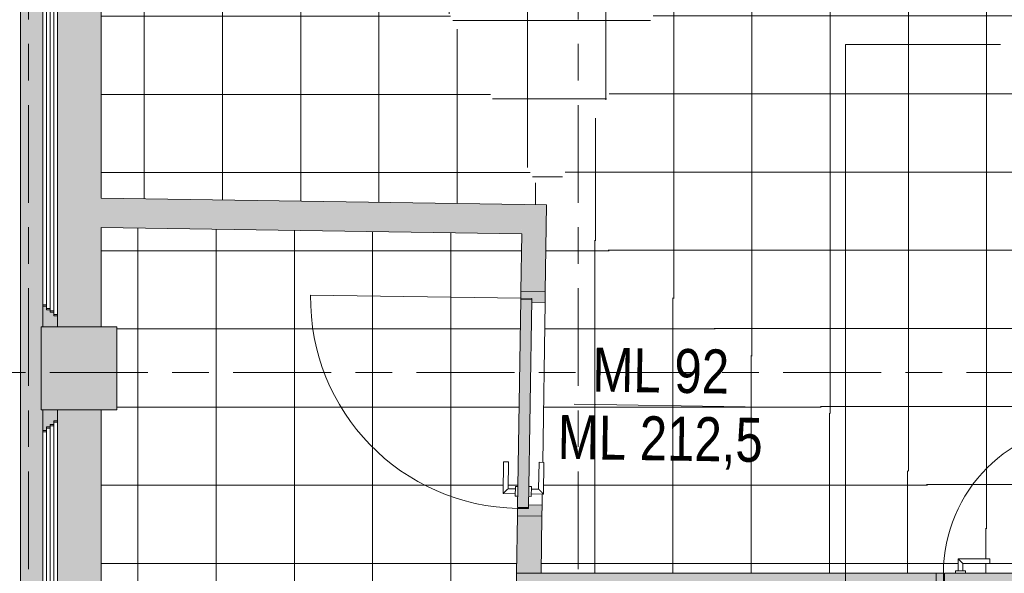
# Model space of a CAD drawing. Header units: metres. Extents: x 2 to 165, y -54 to 869.
# Tile 52 of 106: x 28.33 to 32.36, y 3.16 to 5.43. Entities that reach past the tile are written whole.
import ezdxf

# ---------------------------------------------------------------- set-up
doc = ezdxf.new("R2010")
doc.units = ezdxf.units.M
doc.linetypes.add('_Rasterlinie_', pattern=[0.75, 0.4, -0.1, 0.15, -0.1])
for name, color, linetype, lineweight in [('A_Fenster', 45, 'Continuous', 5), ('A_Geschossdecken', 7, 'Continuous', 5), ('A_Geschossdecken_Oberflächenschraffur', 7, 'Continuous', 5), ('A_Raster', 128, 'Continuous', 5), ('A_Raum-Txt', 16, 'Continuous', 5), ('A_Tragwerksstützen', 7, 'Continuous', 5), ('A_Tuer', 128, 'Continuous', 5), ('A_Türen_Element', 128, 'Continuous', 5), ('A_Türen_Rahmen', 128, 'Continuous', 5), ('A_Wand', 244, 'Continuous', 5), ('A_Wand_Schraff', 1, 'Continuous', 5), ('A_Öffnung', 128, 'Continuous', 5)]:
    doc.layers.add(name, color=color, linetype=linetype, lineweight=lineweight)
doc.styles.add('Arial', font='arial.ttf', dxfattribs={"width": 0.8, "height": 0.18})
pattern_1 = [(0, (56.97275, 0), (0, 0.32), []), (90, (56.97275, 0), (-0.32, 2e-17), [])]
pattern_2 = [(0, (56.99875, 0), (0, 0.32), []), (90, (56.99875, 0), (-0.32, 2e-17), [])]
pattern_3 = [(0, (56.92175, 0), (0, 0.32), []), (90, (56.92175, 0), (-0.32, 2e-17), [])]
pattern_4 = [(359.999, (56.96675, -0.018), (5.6e-06, 0.32), []), (90, (56.96675, -0.018), (-0.32, 2e-17), [])]
pattern_5 = [(0.001, (56.92475, 0.003), (-5.6e-06, 0.32), []), (90, (56.92475, 0.003), (-0.32, 2e-17), [])]

# ---------------------------------------------------------------- blocks, each defined once
blk = doc.blocks.new('TU DF 1 - Rahmenstock flächenbündig variabel - DL - H - 840 x 2100-8150757-AB- E0-  OK FFB')
at = {"layer": 'A_Tuer', "lineweight": 9}
h = blk.add_hatch(color=253, dxfattribs=at)
h.paths.add_polyline_path([(0.29, -0.05), (0.335, -0.05), (0.335, 0.05), (0.305, 0.05), (0.305, 0.005), (0.29, 0.005)], flags=0)
h.paths.add_polyline_path([(-0.29, -0.05), (-0.29, 0.005), (-0.305, 0.005), (-0.305, 0.05), (-0.335, 0.05), (-0.335, -0.05)], flags=0)
blk.add_hatch(color=253, dxfattribs=at).paths.add_polyline_path([(-0.1575, 0.005), (0.301, 0.005), (0.301, 0.05), (-0.301, 0.05), (-0.301, 0.005), (-0.2978, 0.005)], flags=0)
at = {"layer": 'A_Tuer', "color": 250, "lineweight": 9}
for p, q in [((-0.245, 0.11), (-0.245, 0.06)), ((-0.115, 0.11), (-0.245, 0.11)), ((-0.245, 0.11), (-0.245, 0.06)), ((-0.115, 0.11), (-0.245, 0.11)), ((-0.225, 0.06), (-0.225, 0.09)), ((-0.225, 0.09), (-0.115, 0.09)), ((-0.225, 0.06), (-0.225, 0.09)), ((-0.225, 0.09), (-0.115, 0.09)), ((-0.115, 0.11), (-0.115, 0.09)), ((-0.115, 0.11), (-0.115, 0.09)), ((-0.335, -0.05), (-0.335, 0.05)), ((-0.255, 0.06), (-0.255, 0.05)), ((-0.255, 0.06), (-0.215, 0.06)), ((-0.215, 0.05), (-0.215, 0.06)), ((0.335, 0.05), (0.335, -0.05)), ((-0.255, 0.005), (-0.255, -0.005)), ((-0.215, -0.005), (-0.215, 0.005)), ((-0.215, -0.005), (-0.255, -0.005)), ((-0.245, -0.005), (-0.245, -0.055)), ((-0.245, -0.005), (-0.245, -0.055)), ((-0.225, -0.035), (-0.225, -0.005)), ((-0.225, -0.035), (-0.225, -0.005)), ((-0.115, -0.035), (-0.225, -0.035)), ((-0.115, -0.035), (-0.225, -0.035)), ((-0.115, -0.035), (-0.115, -0.055)), ((-0.115, -0.035), (-0.115, -0.055)), ((-0.245, -0.055), (-0.115, -0.055)), ((-0.245, -0.055), (-0.115, -0.055))]:
    blk.add_line(p, q, dxfattribs=at)
for points in [[(-0.225, 0.09), (-0.225, 0.09), (-0.2252, 0.0902), (-0.2257, 0.0907), (-0.2263, 0.0913), (-0.2269, 0.0919), (-0.2275, 0.0925), (-0.2281, 0.0931), (-0.2289, 0.0939), (-0.2298, 0.0948), (-0.2306, 0.0956), (-0.2312, 0.0962), (-0.2318, 0.0968), (-0.2324, 0.0974), (-0.233, 0.098), (-0.2337, 0.0987), (-0.2343, 0.0993), (-0.235, 0.1), (-0.2357, 0.1007), (-0.2363, 0.1013), (-0.237, 0.102), (-0.2376, 0.1026), (-0.2382, 0.1032), (-0.2388, 0.1038), (-0.2394, 0.1044), (-0.24, 0.105), (-0.2406, 0.1056), (-0.2413, 0.1063), (-0.2419, 0.1069), (-0.2425, 0.1075), (-0.2431, 0.1081), (-0.2437, 0.1087), (-0.2443, 0.1093), (-0.2448, 0.1098), (-0.245, 0.11), (-0.245, 0.11)], [(-0.225, 0.09), (-0.225, 0.09), (-0.2252, 0.0902), (-0.2257, 0.0907), (-0.2263, 0.0913), (-0.2269, 0.0919), (-0.2275, 0.0925), (-0.2281, 0.0931), (-0.2289, 0.0939), (-0.2298, 0.0948), (-0.2306, 0.0956), (-0.2312, 0.0962), (-0.2318, 0.0968), (-0.2324, 0.0974), (-0.233, 0.098), (-0.2337, 0.0987), (-0.2343, 0.0993), (-0.235, 0.1), (-0.2357, 0.1007), (-0.2363, 0.1013), (-0.237, 0.102), (-0.2376, 0.1026), (-0.2382, 0.1032), (-0.2388, 0.1038), (-0.2394, 0.1044), (-0.24, 0.105), (-0.2406, 0.1056), (-0.2413, 0.1063), (-0.2419, 0.1069), (-0.2425, 0.1075), (-0.2431, 0.1081), (-0.2437, 0.1087), (-0.2443, 0.1093), (-0.2448, 0.1098), (-0.245, 0.11), (-0.245, 0.11)], [(-0.245, -0.055), (-0.245, -0.055), (-0.2448, -0.0548), (-0.2443, -0.0543), (-0.2437, -0.0537), (-0.2431, -0.0531), (-0.2425, -0.0525), (-0.2419, -0.0519), (-0.2411, -0.0511), (-0.2402, -0.0502), (-0.2394, -0.0494), (-0.2388, -0.0488), (-0.2382, -0.0482), (-0.2376, -0.0476), (-0.237, -0.047), (-0.2363, -0.0463), (-0.2357, -0.0457), (-0.235, -0.045), (-0.2343, -0.0443), (-0.2337, -0.0437), (-0.233, -0.043), (-0.2324, -0.0424), (-0.2318, -0.0418), (-0.2312, -0.0412), (-0.2306, -0.0406), (-0.23, -0.04), (-0.2294, -0.0394), (-0.2287, -0.0387), (-0.2281, -0.0381), (-0.2275, -0.0375), (-0.2269, -0.0369), (-0.2263, -0.0363), (-0.2257, -0.0357), (-0.2252, -0.0352), (-0.225, -0.035), (-0.225, -0.035)], [(-0.245, -0.055), (-0.245, -0.055), (-0.2448, -0.0548), (-0.2443, -0.0543), (-0.2437, -0.0537), (-0.2431, -0.0531), (-0.2425, -0.0525), (-0.2419, -0.0519), (-0.2411, -0.0511), (-0.2402, -0.0502), (-0.2394, -0.0494), (-0.2388, -0.0488), (-0.2382, -0.0482), (-0.2376, -0.0476), (-0.237, -0.047), (-0.2363, -0.0463), (-0.2357, -0.0457), (-0.235, -0.045), (-0.2343, -0.0443), (-0.2337, -0.0437), (-0.233, -0.043), (-0.2324, -0.0424), (-0.2318, -0.0418), (-0.2312, -0.0412), (-0.2306, -0.0406), (-0.23, -0.04), (-0.2294, -0.0394), (-0.2287, -0.0387), (-0.2281, -0.0381), (-0.2275, -0.0375), (-0.2269, -0.0369), (-0.2263, -0.0363), (-0.2257, -0.0357), (-0.2252, -0.0352), (-0.225, -0.035), (-0.225, -0.035)]]:
    blk.add_open_spline(points, degree=3, knots=[0, 0, 0, 0, 0.083333, 0.125, 0.166667, 0.208333, 0.229167, 0.25, 0.291667, 0.333333, 0.354167, 0.375, 0.395833, 0.416667, 0.4375, 0.458333, 0.479167, 0.5, 0.520833, 0.541667, 0.5625, 0.583333, 0.604167, 0.625, 0.645833, 0.666667, 0.6875, 0.708333, 0.75, 0.770833, 0.791667, 0.833333, 0.875, 0.916667, 1, 1, 1, 1], dxfattribs=at)
at = {"layer": 'A_Türen_Element', "color": 250, "lineweight": 9}
for p, q in [((-0.301, 0.05), (0.301, 0.05)), ((-0.301, 0.005), (-0.301, 0.05)), ((0.301, 0.05), (0.301, 0.005)), ((0.301, 0.005), (-0.301, 0.005))]:
    blk.add_line(p, q, dxfattribs=at)
at = {"layer": 'A_Türen_Rahmen', "color": 250, "lineweight": 9}
for p, q in [((-0.305, 0.05), (-0.335, 0.05)), ((-0.305, 0.005), (-0.305, 0.05)), ((0.335, 0.05), (0.305, 0.05)), ((0.305, 0.05), (0.305, 0.005)), ((-0.29, 0.005), (-0.305, 0.005)), ((-0.29, -0.05), (-0.29, 0.005)), ((0.305, 0.005), (0.29, 0.005)), ((0.29, 0.005), (0.29, -0.05)), ((-0.335, -0.05), (-0.29, -0.05)), ((0.29, -0.05), (0.335, -0.05))]:
    blk.add_line(p, q, dxfattribs=at)
at = {"layer": 'A_Öffnung', "color": 250, "lineweight": 9}
blk.add_line((0.305, 0.05), (0.305, 0.66), dxfattribs=at)
blk.add_arc((0.305, 0.05), 0.61, 90, 180, dxfattribs=at)
blk = doc.blocks.new('TU DF 1 - Rahmenstock flächenbündig variabel - DL - H - 840 x 2080-V41-AB- E0-  OK FFB')
at = {"layer": 'A_Tuer', "lineweight": 9}
h = blk.add_hatch(color=253, dxfattribs=at)
h.paths.add_polyline_path([(-0.46, -0.05), (-0.415, -0.05), (-0.415, 0.005), (-0.43, 0.005), (-0.43, 0.05), (-0.46, 0.05), (-0.46, -0.0464)], flags=0)
h.paths.add_polyline_path([(0.415, -0.05), (0.46, -0.05), (0.46, 0.05), (0.43, 0.0495), (0.43, 0.005), (0.415, 0.005)], flags=0)
blk.add_hatch(color=253, dxfattribs=at).paths.add_polyline_path([(-0.426, 0.005), (0.426, 0.005), (0.426, 0.05), (-0.426, 0.05)], flags=0)
at = {"layer": 'A_Tuer', "color": 250, "lineweight": 9}
for p, q in [((-0.37, 0.11), (-0.37, 0.06)), ((-0.24, 0.11), (-0.37, 0.11)), ((-0.37, 0.11), (-0.37, 0.06)), ((-0.24, 0.11), (-0.37, 0.11)), ((-0.35, 0.06), (-0.35, 0.09)), ((-0.35, 0.09), (-0.24, 0.09)), ((-0.35, 0.06), (-0.35, 0.09)), ((-0.35, 0.09), (-0.24, 0.09)), ((-0.24, 0.11), (-0.24, 0.09)), ((-0.24, 0.11), (-0.24, 0.09)), ((-0.46, -0.05), (-0.46, 0.05)), ((-0.38, 0.06), (-0.38, 0.05)), ((-0.38, 0.06), (-0.34, 0.06)), ((-0.34, 0.05), (-0.34, 0.06)), ((0.46, 0.05), (0.46, -0.05)), ((-0.38, 0.005), (-0.38, -0.005)), ((-0.34, -0.005), (-0.34, 0.005)), ((-0.34, -0.005), (-0.38, -0.005)), ((-0.37, -0.005), (-0.37, -0.055)), ((-0.37, -0.005), (-0.37, -0.055)), ((-0.35, -0.035), (-0.35, -0.005)), ((-0.35, -0.035), (-0.35, -0.005)), ((-0.24, -0.035), (-0.35, -0.035)), ((-0.24, -0.035), (-0.35, -0.035)), ((-0.24, -0.035), (-0.24, -0.055)), ((-0.24, -0.035), (-0.24, -0.055)), ((-0.37, -0.055), (-0.24, -0.055)), ((-0.37, -0.055), (-0.24, -0.055))]:
    blk.add_line(p, q, dxfattribs=at)
for points, knots in [([(-0.3503, 0.0903), (-0.3505, 0.0905), (-0.3507, 0.0907), (-0.3513, 0.0913), (-0.3519, 0.0919), (-0.3525, 0.0925), (-0.3531, 0.0931), (-0.3539, 0.0939), (-0.3548, 0.0948), (-0.3556, 0.0956), (-0.3562, 0.0962), (-0.3568, 0.0968), (-0.3574, 0.0974), (-0.358, 0.098), (-0.3587, 0.0987), (-0.3593, 0.0993), (-0.36, 0.1), (-0.3607, 0.1007), (-0.3613, 0.1013), (-0.362, 0.102), (-0.3626, 0.1026), (-0.3632, 0.1032), (-0.3638, 0.1038), (-0.3644, 0.1044), (-0.365, 0.105), (-0.3656, 0.1056), (-0.3663, 0.1063), (-0.3669, 0.1069), (-0.3675, 0.1075), (-0.3681, 0.1081), (-0.3687, 0.1087), (-0.3693, 0.1093), (-0.3698, 0.1098), (-0.37, 0.11), (-0.37, 0.11)], [0.0833333, 0.0833333, 0.0833333, 0.0833333, 0.125, 0.1666667, 0.2083333, 0.2291667, 0.25, 0.2916667, 0.3333333, 0.3541667, 0.375, 0.3958333, 0.4166667, 0.4375, 0.4583333, 0.4791667, 0.5, 0.5208333, 0.5416667, 0.5625, 0.5833333, 0.6041667, 0.625, 0.6458333, 0.6666667, 0.6875, 0.7083333, 0.75, 0.7708333, 0.7916667, 0.8333333, 0.875, 0.9166667, 1, 1, 1, 1]), ([(-0.3503, 0.0903), (-0.3505, 0.0905), (-0.3507, 0.0907), (-0.3513, 0.0913), (-0.3519, 0.0919), (-0.3525, 0.0925), (-0.3531, 0.0931), (-0.3539, 0.0939), (-0.3548, 0.0948), (-0.3556, 0.0956), (-0.3562, 0.0962), (-0.3568, 0.0968), (-0.3574, 0.0974), (-0.358, 0.098), (-0.3587, 0.0987), (-0.3593, 0.0993), (-0.36, 0.1), (-0.3607, 0.1007), (-0.3613, 0.1013), (-0.362, 0.102), (-0.3626, 0.1026), (-0.3632, 0.1032), (-0.3638, 0.1038), (-0.3644, 0.1044), (-0.365, 0.105), (-0.3656, 0.1056), (-0.3663, 0.1063), (-0.3669, 0.1069), (-0.3675, 0.1075), (-0.3681, 0.1081), (-0.3687, 0.1087), (-0.3693, 0.1093), (-0.3698, 0.1098), (-0.37, 0.11), (-0.37, 0.11)], [0.0833333, 0.0833333, 0.0833333, 0.0833333, 0.125, 0.1666667, 0.2083333, 0.2291667, 0.25, 0.2916667, 0.3333333, 0.3541667, 0.375, 0.3958333, 0.4166667, 0.4375, 0.4583333, 0.4791667, 0.5, 0.5208333, 0.5416667, 0.5625, 0.5833333, 0.6041667, 0.625, 0.6458333, 0.6666667, 0.6875, 0.7083333, 0.75, 0.7708333, 0.7916667, 0.8333333, 0.875, 0.9166667, 1, 1, 1, 1]), ([(-0.37, -0.055), (-0.37, -0.055), (-0.3698, -0.0548), (-0.3693, -0.0543), (-0.3687, -0.0537), (-0.3681, -0.0531), (-0.3675, -0.0525), (-0.3669, -0.0519), (-0.3661, -0.0511), (-0.3652, -0.0502), (-0.3644, -0.0494), (-0.3638, -0.0488), (-0.3632, -0.0482), (-0.3626, -0.0476), (-0.362, -0.047), (-0.3613, -0.0463), (-0.3607, -0.0457), (-0.36, -0.045), (-0.3593, -0.0443), (-0.3587, -0.0437), (-0.358, -0.043), (-0.3574, -0.0424), (-0.3568, -0.0418), (-0.3562, -0.0412), (-0.3556, -0.0406), (-0.355, -0.04), (-0.3544, -0.0394), (-0.3537, -0.0387), (-0.3531, -0.0381), (-0.3525, -0.0375), (-0.3519, -0.0369), (-0.3513, -0.0363), (-0.3507, -0.0357), (-0.3502, -0.0352), (-0.35, -0.035), (-0.35, -0.035)], [0, 0, 0, 0, 0.083333, 0.125, 0.166667, 0.208333, 0.229167, 0.25, 0.291667, 0.333333, 0.354167, 0.375, 0.395833, 0.416667, 0.4375, 0.458333, 0.479167, 0.5, 0.520833, 0.541667, 0.5625, 0.583333, 0.604167, 0.625, 0.645833, 0.666667, 0.6875, 0.708333, 0.75, 0.770833, 0.791667, 0.833333, 0.875, 0.916667, 1, 1, 1, 1]), ([(-0.37, -0.055), (-0.37, -0.055), (-0.3698, -0.0548), (-0.3693, -0.0543), (-0.3687, -0.0537), (-0.3681, -0.0531), (-0.3675, -0.0525), (-0.3669, -0.0519), (-0.3661, -0.0511), (-0.3652, -0.0502), (-0.3644, -0.0494), (-0.3638, -0.0488), (-0.3632, -0.0482), (-0.3626, -0.0476), (-0.362, -0.047), (-0.3613, -0.0463), (-0.3607, -0.0457), (-0.36, -0.045), (-0.3593, -0.0443), (-0.3587, -0.0437), (-0.358, -0.043), (-0.3574, -0.0424), (-0.3568, -0.0418), (-0.3562, -0.0412), (-0.3556, -0.0406), (-0.355, -0.04), (-0.3544, -0.0394), (-0.3537, -0.0387), (-0.3531, -0.0381), (-0.3525, -0.0375), (-0.3519, -0.0369), (-0.3513, -0.0363), (-0.3507, -0.0357), (-0.3502, -0.0352), (-0.35, -0.035), (-0.35, -0.035)], [0, 0, 0, 0, 0.083333, 0.125, 0.166667, 0.208333, 0.229167, 0.25, 0.291667, 0.333333, 0.354167, 0.375, 0.395833, 0.416667, 0.4375, 0.458333, 0.479167, 0.5, 0.520833, 0.541667, 0.5625, 0.583333, 0.604167, 0.625, 0.645833, 0.666667, 0.6875, 0.708333, 0.75, 0.770833, 0.791667, 0.833333, 0.875, 0.916667, 1, 1, 1, 1])]:
    blk.add_open_spline(points, degree=3, knots=knots, dxfattribs=at)
blk.add_open_spline([(-0.35, 0.09), (-0.35, 0.09), (-0.3501, 0.0901), (-0.3502, 0.0902)], degree=3, dxfattribs=at)
blk.add_open_spline([(-0.35, 0.09), (-0.35, 0.09), (-0.3501, 0.0901), (-0.3502, 0.0902)], degree=3, dxfattribs=at)
at = {"layer": 'A_Türen_Element', "color": 250, "lineweight": 9}
for p, q in [((-0.426, 0.05), (0.426, 0.05)), ((-0.426, 0.005), (-0.426, 0.05)), ((0.426, 0.05), (0.426, 0.005)), ((0.426, 0.005), (-0.426, 0.005))]:
    blk.add_line(p, q, dxfattribs=at)
at = {"layer": 'A_Türen_Rahmen', "color": 250, "lineweight": 9}
for p, q in [((-0.43, 0.05), (-0.46, 0.05)), ((-0.43, 0.005), (-0.43, 0.05)), ((0.46, 0.05), (0.43, 0.05)), ((0.43, 0.05), (0.43, 0.005)), ((-0.415, 0.005), (-0.43, 0.005)), ((-0.415, -0.05), (-0.415, 0.005)), ((0.43, 0.005), (0.415, 0.005)), ((0.415, 0.005), (0.415, -0.05)), ((-0.46, -0.05), (-0.415, -0.05)), ((0.415, -0.05), (0.46, -0.05))]:
    blk.add_line(p, q, dxfattribs=at)
at = {"layer": 'A_Öffnung', "color": 250, "lineweight": 9}
blk.add_line((0.43, 0.05), (0.43, 0.91), dxfattribs=at)
blk.add_arc((0.43, 0.05), 0.86, 90, 180, dxfattribs=at)
blk = doc.blocks.new('FE 2 tlg - DrehKipp mit Pfosten - 3660 x 1490-8070071-AB- E0-  OK FFB')
at = {"layer": 'A_Fenster', "lineweight": 9}
h = blk.add_hatch(color=253, dxfattribs=at)
h.paths.add_polyline_path([(-1.83, 0.0725), (-1.785, 0.0725), (-1.785, 0.0875), (-1.77, 0.0875), (-1.77, 0.1025), (-1.76, 0.1025), (-1.76, 0.1175), (-1.745, 0.1175), (-1.745, 0.1325), (-1.83, 0.1325)], flags=0)
h.paths.add_polyline_path([(0.265, 0.1175), (0.28, 0.1175), (0.28, 0.1025), (0.29, 0.1025), (0.29, 0.0875), (0.305, 0.0875), (0.305, 0.0725), (0.335, 0.0725), (0.335, 0.0875), (0.35, 0.0875), (0.35, 0.1025), (0.36, 0.1025), (0.36, 0.1175), (0.375, 0.1175), (0.375, 0.1325), (0.265, 0.1325), (0.265, 0.1181)], flags=0)
h.paths.add_polyline_path([(1.745, 0.1175), (1.76, 0.1175), (1.76, 0.1025), (1.77, 0.1025), (1.77, 0.0875), (1.785, 0.0875), (1.785, 0.0725), (1.83, 0.0725), (1.83, 0.1325), (1.745, 0.1325), (1.745, 0.1179)], flags=0)
at = {"layer": 'A_Fenster', "color": 250, "lineweight": 9}
for p, q in [((0.38, 0.1325), (1.74, 0.1325)), ((1.74, 0.1325), (1.74, 0.1175)), ((1.74, 0.1325), (1.745, 0.1325)), ((1.83, 0.1325), (1.745, 0.1325)), ((1.745, 0.1325), (1.745, 0.1175)), ((1.83, 0.0725), (1.83, 0.1325)), ((0.34, 0.0875), (1.78, 0.0875)), ((0.355, 0.1025), (1.765, 0.1025)), ((0.365, 0.1175), (1.755, 0.1175)), ((1.755, 0.1175), (1.755, 0.1025)), ((1.755, 0.1175), (1.76, 0.1175)), ((1.76, 0.1175), (1.76, 0.1025)), ((1.765, 0.1025), (1.765, 0.0875)), ((1.765, 0.1025), (1.77, 0.1025)), ((1.77, 0.1025), (1.77, 0.0875)), ((1.78, 0.0875), (1.78, 0.0725)), ((1.78, 0.0875), (1.785, 0.0875)), ((1.785, 0.0875), (1.785, 0.0725)), ((1.78, 0.0725), (0.34, 0.0725)), ((1.785, 0.0725), (1.78, 0.0725)), ((1.785, 0.0725), (1.83, 0.0725))]:
    blk.add_line(p, q, dxfattribs=at)
blk = doc.blocks.new('FE 2 tlg - DrehKipp mit Pfosten - 3660 x 1490-8070097-AB- E0-  OK FFB')
at = {"layer": 'A_Fenster', "lineweight": 9}
h = blk.add_hatch(color=253, dxfattribs=at)
h.paths.add_polyline_path([(-1.83, 0.0725), (-1.785, 0.0725), (-1.785, 0.0875), (-1.77, 0.0875), (-1.77, 0.1025), (-1.76, 0.1025), (-1.76, 0.1175), (-1.745, 0.1175), (-1.745, 0.1325), (-1.83, 0.1325)], flags=0)
h.paths.add_polyline_path([(0.265, 0.1175), (0.28, 0.1175), (0.28, 0.1025), (0.29, 0.1025), (0.29, 0.0875), (0.305, 0.0875), (0.305, 0.0725), (0.335, 0.0725), (0.335, 0.0875), (0.35, 0.0875), (0.35, 0.1025), (0.36, 0.1025), (0.36, 0.1175), (0.375, 0.1175), (0.375, 0.1325), (0.265, 0.1325), (0.265, 0.1181)], flags=0)
h.paths.add_polyline_path([(1.745, 0.1175), (1.76, 0.1175), (1.76, 0.1025), (1.77, 0.1025), (1.77, 0.0875), (1.785, 0.0875), (1.785, 0.0725), (1.83, 0.0725), (1.83, 0.1325), (1.745, 0.1325), (1.745, 0.1179)], flags=0)
at = {"layer": 'A_Fenster', "color": 250, "lineweight": 9}
for p, q in [((-1.745, 0.1325), (-1.83, 0.1325)), ((-1.83, 0.1325), (-1.83, 0.0725)), ((-1.745, 0.1175), (-1.745, 0.1325)), ((-1.745, 0.1325), (-1.74, 0.1325)), ((-1.74, 0.1325), (0.26, 0.1325)), ((-1.74, 0.1175), (-1.74, 0.1325)), ((-1.785, 0.0725), (-1.785, 0.0875)), ((-1.785, 0.0875), (-1.78, 0.0875)), ((-1.78, 0.0875), (0.3, 0.0875)), ((-1.78, 0.0725), (-1.78, 0.0875)), ((-1.77, 0.0875), (-1.77, 0.1025)), ((-1.77, 0.1025), (-1.765, 0.1025)), ((-1.765, 0.1025), (0.285, 0.1025)), ((-1.765, 0.0875), (-1.765, 0.1025)), ((-1.76, 0.1025), (-1.76, 0.1175)), ((-1.76, 0.1175), (-1.755, 0.1175)), ((-1.755, 0.1175), (0.275, 0.1175)), ((-1.755, 0.1025), (-1.755, 0.1175)), ((-1.83, 0.0725), (-1.785, 0.0725)), ((-1.78, 0.0725), (-1.785, 0.0725)), ((0.3, 0.0725), (-1.78, 0.0725))]:
    blk.add_line(p, q, dxfattribs=at)
blk = doc.blocks.new('Beschriftung Türen DL oder ML - Durchgangslichte mit Kennzeichen-6113498-AB- E0-  OK FFB')
at = {"layer": 'A_Tuer'}
blk.add_line((0, 0.003493), (0, -0.003507), dxfattribs=at)

msp = doc.modelspace()

# ---------------------------------------------------------------- hatches: boundary and pattern name
at = {"layer": 'A_Geschossdecken_Oberflächenschraffur'}
h = msp.add_hatch(dxfattribs=at)
h.set_pattern_fill('FP_239', color=9, style=0, pattern_type=2)
h.set_pattern_definition(pattern_4)
h.paths.add_polyline_path([(30.4851, 4.6682), (34.1028, 11.0982), (28.6616, 8.2525), (28.7042, 8.1689), (28.7344, 8.1689), (28.7344, 8.1096), (30.4844, 4.6697)], flags=0)
h = msp.add_hatch(dxfattribs=at)
h.set_pattern_fill('FP_239', color=9, style=0, pattern_type=2)
h.set_pattern_definition(pattern_4)
h.paths.add_polyline_path([(30.4851, 4.6682), (34.1028, 11.0982), (28.6616, 8.2525), (28.7042, 8.1689), (28.7344, 8.1689), (28.7344, 8.1096), (30.4844, 4.6697)], flags=0)
h = msp.add_hatch(dxfattribs=at)
h.set_pattern_fill('FP_247', color=9, style=0, pattern_type=2)
h.set_pattern_definition(pattern_5)
h.paths.add_polyline_path([(32.5324, 3.1597), (34.1028, 11.0982), (30.4851, 4.6682), (32.4861, 3.1939)], flags=0)
h = msp.add_hatch(dxfattribs=at)
h.set_pattern_fill('FP_247', color=9, style=0, pattern_type=2)
h.set_pattern_definition(pattern_5)
h.paths.add_polyline_path([(32.5324, 3.1597), (34.1028, 11.0982), (30.4851, 4.6682), (32.4861, 3.1939)], flags=0)
h = msp.add_hatch(dxfattribs=at)
h.set_pattern_fill('FP_237', color=9, style=0, pattern_type=2)
h.set_pattern_definition(pattern_2)
h.paths.add_polyline_path([(30.4851, 4.6682), (28.7344, 8.1096), (28.7344, 7.8289), (28.6617, 7.8289), (28.6624, 4.6952), (30.4621, 4.6685)], flags=0)
h.paths.add_polyline_path([(28.7042, 8.1689), (28.6616, 8.2526), (28.6624, 8.1689)], flags=0)
h = msp.add_hatch(dxfattribs=at)
h.set_pattern_fill('FP_237', color=9, style=0, pattern_type=2)
h.set_pattern_definition(pattern_2)
h.paths.add_polyline_path([(30.4851, 4.6682), (28.7344, 8.1096), (28.7344, 7.8289), (28.6617, 7.8289), (28.6624, 4.6952), (30.4621, 4.6685)], flags=0)
h.paths.add_polyline_path([(28.7042, 8.1689), (28.6616, 8.2526), (28.6624, 8.1689)], flags=0)
h = msp.add_hatch(dxfattribs=at)
h.set_pattern_fill('FP_238', color=9, style=0, pattern_type=2)
h.set_pattern_definition(pattern_3)
h.paths.add_polyline_path([(32.1583, 3.1597), (32.159, 3.1697), (32.1683, 3.1697), (32.1687, 3.2197), (32.2983, 3.2194), (32.2983, 3.1997), (32.1883, 3.1997), (32.1883, 3.1697), (32.1983, 3.1697), (32.1983, 3.1597), (32.5324, 3.1597), (30.4851, 4.6682), (30.4691, 3.6141), (30.474, 3.614), (30.4711, 3.4841), (30.467, 3.4841), (30.4621, 3.1597), (32.1156, 3.1597)], flags=0)
h = msp.add_hatch(dxfattribs=at)
h.set_pattern_fill('FP_238', color=9, style=0, pattern_type=2)
h.set_pattern_definition(pattern_3)
h.paths.add_polyline_path([(32.1583, 3.1597), (32.159, 3.1697), (32.1683, 3.1697), (32.1687, 3.2197), (32.2983, 3.2194), (32.2983, 3.1997), (32.1883, 3.1997), (32.1883, 3.1697), (32.1983, 3.1697), (32.1983, 3.1597), (32.5324, 3.1597), (30.4851, 4.6682), (30.4691, 3.6141), (30.474, 3.614), (30.4711, 3.4841), (30.467, 3.4841), (30.4621, 3.1597), (32.1156, 3.1597)], flags=0)
h = msp.add_hatch(dxfattribs=at)
h.set_pattern_fill('FP_38', color=9, style=0, pattern_type=2)
h.set_pattern_definition(pattern_1)
h.paths.add_polyline_path([(28.6695, -28.0387), (32.0269, -27.8532), (32.0283, -27.8804), (37.7956, -27.532), (37.5822, -23.3636), (30.8594, -23.3855), (30.8754, -6.7647), (30.3754, -6.78), (30.3754, -4.3401), (30.3654, -4.3395), (30.3654, -4.3301), (30.3154, -4.3298), (30.3158, -4.2001), (30.3354, -4.2001), (30.3354, -4.3101), (30.3654, -4.3101), (30.3654, -4.3001), (30.3754, -4.3001), (30.3754, -3.1804), (30.3672, -3.1804), (30.3673, -1.8402), (30.3687, -1.8402), (30.3687, -1.8362), (30.3669, -1.8362), (30.3658, -1.7902), (30.3568, -1.7895), (30.3568, -1.7802), (30.3068, -1.78), (30.3072, -1.6503), (30.3267, -1.6503), (30.3268, -1.7603), (30.3568, -1.7602), (30.3568, -1.7502), (30.3668, -1.7502), (30.3658, -0.9842), (30.3687, -0.9842), (30.3676, -0.9802), (30.3658, -0.9802), (30.3635, 0.9498), (30.3687, 0.9498), (30.3682, 0.9538), (30.3634, 0.9538), (30.3624, 0.9998), (30.3534, 1.0005), (30.3533, 1.0098), (30.3033, 1.01), (30.3037, 1.1397), (30.3232, 1.1397), (30.3233, 1.0297), (30.3533, 1.0298), (30.3533, 1.0398), (30.3633, 1.0398), (30.3624, 1.8058), (30.3687, 1.8058), (30.3686, 1.8098), (30.3623, 1.8098), (30.3621, 2.5273), (30.3621, 3.1597), (30.3662, 3.4257), (30.3687, 3.4257), (30.3687, 3.4296), (30.3662, 3.4297), (30.3662, 3.4757), (30.3569, 3.4765), (30.357, 3.4858), (30.3071, 3.4869), (30.31, 3.6166), (30.329, 3.6152), (30.3277, 3.5063), (30.3574, 3.5063), (30.3575, 3.5158), (30.3675, 3.5158), (30.3833, 4.5497), (28.6624, 4.5752), (28.6626, 4.1688), (28.7269, 4.1688), (28.7269, 3.8288), (28.6626, 3.8288), (28.6635, 0.1689), (28.7319, 0.1689), (28.7319, -0.1711), (28.6635, -0.1711), (28.6643, -3.8311), (28.7294, -3.8311), (28.7294, -4.1711), (28.6643, -4.1711), (28.666, -7.8386), (28.7294, -7.8386), (28.7294, -8.1786), (28.6652, -8.1786), (28.6661, -11.8286), (28.729, -11.8286), (28.729, -12.1686), (28.6661, -12.1686), (28.6677, -15.8286), (28.7269, -15.8286), (28.7269, -16.1686), (28.6669, -16.1686), (28.6685, -19.8286), (28.7294, -19.8286), (28.7294, -20.1686), (28.6678, -20.1686), (28.6685, -23.2286), (28.7394, -23.2286), (28.7394, -23.5686), (28.6686, -23.5686), (28.6692, -26.4762)], flags=0)
h.paths.add_polyline_path([(28.6692, -26.4762), (28.6696, -25.7362), (29.7291, -25.7359), (29.7292, -26.4759), (28.6696, -26.4762)], flags=0)
h.paths.add_polyline_path([(30.3568, -1.7844), (30.3568, -1.7844), (30.3568, -1.7844)], flags=0)
h.paths.add_polyline_path([(30.3533, 1.0056), (30.3533, 1.0056), (30.3533, 1.0056)], flags=0)
h = msp.add_hatch(dxfattribs=at)
h.set_pattern_fill('FP_38', color=9, style=0, pattern_type=2)
h.set_pattern_definition(pattern_1)
h.paths.add_polyline_path([(28.6695, -28.0387), (32.0269, -27.8532), (32.0283, -27.8804), (37.7956, -27.532), (37.5822, -23.3636), (30.8594, -23.3855), (30.8754, -6.7647), (30.3754, -6.78), (30.3754, -4.3401), (30.3654, -4.3395), (30.3654, -4.3301), (30.3154, -4.3298), (30.3158, -4.2001), (30.3354, -4.2001), (30.3354, -4.3101), (30.3654, -4.3101), (30.3654, -4.3001), (30.3754, -4.3001), (30.3754, -3.1804), (30.3672, -3.1804), (30.3673, -1.8402), (30.3687, -1.8402), (30.3687, -1.8362), (30.3669, -1.8362), (30.3658, -1.7902), (30.3568, -1.7895), (30.3568, -1.7802), (30.3068, -1.78), (30.3072, -1.6503), (30.3267, -1.6503), (30.3268, -1.7603), (30.3568, -1.7602), (30.3568, -1.7502), (30.3668, -1.7502), (30.3658, -0.9842), (30.3687, -0.9842), (30.3676, -0.9802), (30.3658, -0.9802), (30.3635, 0.9498), (30.3687, 0.9498), (30.3682, 0.9538), (30.3634, 0.9538), (30.3624, 0.9998), (30.3534, 1.0005), (30.3533, 1.0098), (30.3033, 1.01), (30.3037, 1.1397), (30.3232, 1.1397), (30.3233, 1.0297), (30.3533, 1.0298), (30.3533, 1.0398), (30.3633, 1.0398), (30.3624, 1.8058), (30.3687, 1.8058), (30.3686, 1.8098), (30.3623, 1.8098), (30.3621, 2.5273), (30.3621, 3.1597), (30.3662, 3.4257), (30.3687, 3.4257), (30.3687, 3.4296), (30.3662, 3.4297), (30.3662, 3.4757), (30.3569, 3.4765), (30.357, 3.4858), (30.3071, 3.4869), (30.31, 3.6166), (30.329, 3.6152), (30.3277, 3.5063), (30.3574, 3.5063), (30.3575, 3.5158), (30.3675, 3.5158), (30.3833, 4.5497), (28.6624, 4.5752), (28.6626, 4.1688), (28.7269, 4.1688), (28.7269, 3.8288), (28.6626, 3.8288), (28.6635, 0.1689), (28.7319, 0.1689), (28.7319, -0.1711), (28.6635, -0.1711), (28.6643, -3.8311), (28.7294, -3.8311), (28.7294, -4.1711), (28.6643, -4.1711), (28.666, -7.8386), (28.7294, -7.8386), (28.7294, -8.1786), (28.6652, -8.1786), (28.6661, -11.8286), (28.729, -11.8286), (28.729, -12.1686), (28.6661, -12.1686), (28.6677, -15.8286), (28.7269, -15.8286), (28.7269, -16.1686), (28.6669, -16.1686), (28.6685, -19.8286), (28.7294, -19.8286), (28.7294, -20.1686), (28.6678, -20.1686), (28.6685, -23.2286), (28.7394, -23.2286), (28.7394, -23.5686), (28.6686, -23.5686), (28.6692, -26.4762)], flags=0)
h.paths.add_polyline_path([(28.6692, -26.4762), (28.6696, -25.7362), (29.7291, -25.7359), (29.7292, -26.4759), (28.6696, -26.4762)], flags=0)
h.paths.add_polyline_path([(30.3568, -1.7844), (30.3568, -1.7844), (30.3568, -1.7844)], flags=0)
h.paths.add_polyline_path([(30.3533, 1.0056), (30.3533, 1.0056), (30.3533, 1.0056)], flags=0)
at = {"layer": 'A_Tragwerksstützen'}
msp.add_hatch(color=8, dxfattribs=at).paths.add_polyline_path([(28.4234, 3.8288), (28.7269, 3.8288), (28.7269, 4.1688), (28.4169, 4.1688), (28.4169, 3.8288)], flags=0)
at = {"layer": 'A_Wand_Schraff', "lineweight": 9}
h = msp.add_hatch(color=253, dxfattribs=at)
h.paths.add_polyline_path([(28.42, -8.1786), (28.48, -8.1786), (28.48, -9.6116), (28.4856, -9.6116), (28.4856, -9.6136), (28.5122, -9.614), (28.5167, -9.6166), (28.5193, -9.6211), (28.5193, -9.6263), (28.5167, -9.6307), (28.5122, -9.6333), (28.5096, -9.6337), (28.4856, -9.6345), (28.4856, -9.7236), (28.5122, -9.724), (28.5167, -9.7266), (28.5193, -9.7311), (28.5193, -9.7362), (28.5167, -9.7407), (28.5122, -9.7433), (28.5096, -9.7437), (28.4856, -9.7445), (28.4856, -9.7457), (28.4796, -9.7457), (28.4796, -11.8286), (28.666, -11.8286), (28.6652, -8.1786), (28.4346, -8.1786)], flags=0)
h.paths.add_polyline_path([(28.4867, -5.6482), (28.4867, -5.6482), (28.4867, -5.6581)], flags=0)
h.paths.add_polyline_path([(28.3386, -23.5687), (28.4294, -23.5686), (28.4303, -23.2286), (28.6685, -23.2284), (28.6678, -20.1686), (28.4794, -20.1686), (28.4849, -21.6313), (28.4907, -21.6313), (28.4908, -21.6334), (28.5176, -21.6337), (28.5219, -21.6363), (28.5245, -21.6408), (28.5244, -21.646), (28.5217, -21.6504), (28.5167, -21.653), (28.5148, -21.6533), (28.4908, -21.6542), (28.4908, -21.6554), (28.4848, -21.6555), (28.4852, -21.7413), (28.4912, -21.7413), (28.4912, -21.7434), (28.518, -21.7437), (28.5223, -21.7463), (28.5249, -21.7508), (28.5248, -21.756), (28.5221, -21.7604), (28.5171, -21.763), (28.5152, -21.7633), (28.4912, -21.7642), (28.4902, -21.7654), (28.4852, -21.7655), (28.4902, -23.2284), (28.4306, -23.2286), (28.4194, -20.1684), (28.4187, -18.826), (28.417, -16.1689), (28.4769, -16.1689), (28.4759, -15.8286), (28.4169, -15.8283), (28.4196, -9.5729), (28.4212, -4.1711), (28.4812, -4.1711), (28.4811, -5.6241), (28.4867, -5.6241), (28.4868, -5.6261), (28.5133, -5.6265), (28.5178, -5.6291), (28.5204, -5.6336), (28.5204, -5.6387), (28.5178, -5.6432), (28.5133, -5.6458), (28.5107, -5.6462), (28.4867, -5.647), (28.4867, -5.6482), (28.4807, -5.6482), (28.4811, -5.7341), (28.4867, -5.7341), (28.4867, -5.7361), (28.5133, -5.7365), (28.5178, -5.7391), (28.5204, -5.7436), (28.5204, -5.7487), (28.5178, -5.7532), (28.5133, -5.7558), (28.5107, -5.7562), (28.4867, -5.757), (28.4867, -5.7582), (28.4807, -5.7582), (28.4807, -7.8386), (28.6651, -7.8386), (28.6643, -4.1711), (28.4194, -4.1711), (28.4194, -3.8311), (28.4213, -3.8311), (28.4224, 1.1018), (28.3332, 1.1018), (28.3385, -23.0966)], flags=0)
h.paths.add_polyline_path([(28.4839, -17.7218), (28.4839, -17.7218), (28.4839, -17.636)], flags=0)
h.paths.add_polyline_path([(28.4839, -17.636), (28.4779, -17.636), (28.4779, -17.7218), (28.4839, -17.7218), (28.4839, -17.636)], flags=0)
h.paths.add_polyline_path([(28.4839, -17.7218), (28.4839, -17.7218), (28.4839, -17.7231)], flags=0)
h.paths.add_polyline_path([(28.4794, -19.8286), (28.6677, -19.8286), (28.6661, -12.1686), (28.479, -12.1686), (28.479, -13.6116), (28.4842, -13.6116), (28.4842, -13.6137), (28.5108, -13.614), (28.5153, -13.6166), (28.5178, -13.6211), (28.5178, -13.6264), (28.5152, -13.6308), (28.5107, -13.6333), (28.5082, -13.6337), (28.4842, -13.6345), (28.4842, -13.7237), (28.5107, -13.724), (28.5152, -13.7266), (28.5178, -13.7311), (28.5178, -13.7363), (28.5152, -13.7407), (28.5107, -13.7433), (28.5081, -13.7437), (28.4841, -13.7445), (28.4841, -13.7457), (28.4781, -13.7457), (28.4771, -16.4981), (28.4779, -17.6118), (28.4839, -17.6118), (28.4839, -17.6139), (28.5105, -17.6142), (28.5149, -17.6168), (28.5175, -17.6213), (28.5175, -17.6265), (28.5149, -17.631), (28.5103, -17.6335), (28.5079, -17.6339), (28.4839, -17.6339), (28.4839, -17.7239), (28.5106, -17.7242), (28.515, -17.7268), (28.5176, -17.7313), (28.5176, -17.7365), (28.515, -17.741), (28.5104, -17.7435), (28.5079, -17.7439), (28.4839, -17.7447), (28.4839, -17.746), (28.4779, -17.746), (28.4793, -19.7839)], flags=0)
h.paths.add_polyline_path([(28.4839, -17.7583), (28.4839, -17.7583), (28.4839, -17.746)], flags=0)
h.paths.add_polyline_path([(28.4779, -17.6118), (28.4779, -17.6118), (28.4779, -17.6118)], flags=0)
h.paths.add_polyline_path([(28.4781, -13.7457), (28.4781, -13.7457), (28.4781, -13.8435)], flags=0)
h.paths.add_polyline_path([(28.4842, -13.7237), (28.4842, -13.7237), (28.4842, -13.6357)], flags=0)
h.paths.add_polyline_path([(28.4782, -13.6357), (28.4782, -13.6357), (28.4782, -13.6586)], flags=0)
h.paths.add_polyline_path([(28.4782, -13.6357), (28.4782, -13.6357), (28.4782, -13.6586)], flags=0)
h.paths.add_polyline_path([(28.4841, -13.7216), (28.4841, -13.7216), (28.4841, -13.6357), (28.4782, -13.6357), (28.479, -13.7216)], flags=0)
h.paths.add_polyline_path([(28.4856, -9.7216), (28.4856, -9.6357), (28.4796, -9.6357), (28.48, -9.7216)], flags=0)
h.paths.add_polyline_path([(28.4813, -3.8311), (28.6643, -3.8311), (28.6635, -0.1711), (28.4823, -0.1711), (28.4823, -1.6141), (28.4879, -1.6141), (28.4879, -1.6161), (28.5145, -1.6165), (28.5189, -1.6191), (28.5215, -1.6236), (28.5215, -1.6287), (28.5187, -1.6334), (28.5144, -1.6358), (28.5119, -1.6362), (28.4879, -1.637), (28.4879, -1.7261), (28.5144, -1.7265), (28.5189, -1.7291), (28.5215, -1.7336), (28.5215, -1.7387), (28.5188, -1.7433), (28.5144, -1.7458), (28.5118, -1.7462), (28.4878, -1.747), (28.4878, -1.7482), (28.4818, -1.7482), (28.4813, -3.8311)], flags=0)
h.paths.add_polyline_path([(28.4878, -1.7253), (28.4879, -1.7253), (28.4878, -1.7241)], flags=0)
h.paths.add_polyline_path([(28.4878, -1.7241), (28.4879, -1.7241), (28.4878, -1.6382)], flags=0)
h.paths.add_polyline_path([(28.4819, -1.7241), (28.4878, -1.7241), (28.4878, -1.6382), (28.4819, -1.6382), (28.4819, -1.7241)], flags=0)
h.paths.add_polyline_path([(28.6634, 0.1689), (28.6632, 1.1018), (28.4826, 1.1018), (28.483, 0.1689)], flags=0)
h.paths.add_polyline_path([(28.3329, 2.3518), (28.423, 2.3518), (28.423, 3.8288), (28.4169, 3.8288), (28.4169, 4.1688), (28.4235, 4.1688), (28.4245, 7.8288), (28.4845, 7.8288), (28.4845, 6.3859), (28.4901, 6.3859), (28.4901, 6.3838), (28.5167, 6.3835), (28.5212, 6.3809), (28.5238, 6.3764), (28.5237, 6.3711), (28.5212, 6.3667), (28.5167, 6.3641), (28.5141, 6.3638), (28.4901, 6.363), (28.4901, 6.2738), (28.5167, 6.2735), (28.5212, 6.2709), (28.5237, 6.2664), (28.5237, 6.2612), (28.5211, 6.2567), (28.5167, 6.2541), (28.5141, 6.2538), (28.4901, 6.253), (28.4901, 6.2517), (28.4841, 6.2517), (28.4841, 4.1688), (28.6625, 4.1688), (28.6617, 7.8289), (28.4244, 7.8289), (28.4246, 8.1689), (28.6616, 8.1689), (28.6616, 8.2526), (28.4846, 8.2528), (28.4846, 8.1689), (28.4246, 8.169), (28.4246, 8.2528), (28.3316, 8.253), (28.3329, 2.5273)], flags=0)
h.paths.add_polyline_path([(28.489, 2.3518), (28.6629, 2.3518), (28.6626, 3.8288), (28.4834, 3.8288), (28.4834, 2.3859), (28.489, 2.3859), (28.489, 2.3839), (28.5156, 2.3835), (28.5201, 2.3809), (28.5227, 2.3764), (28.5226, 2.3713), (28.5201, 2.3668), (28.5156, 2.3642), (28.513, 2.3638), (28.489, 2.363), (28.489, 2.3618)], flags=0)
h.paths.add_polyline_path([(28.483, 2.3518), (28.489, 2.3518), (28.489, 2.3618), (28.483, 2.3618)], flags=0)
h.paths.add_polyline_path([(28.483, 2.3518), (28.483, 2.3518), (28.483, 2.3618)], flags=0)
h.paths.add_polyline_path([(28.4901, 6.2746), (28.4901, 6.2746), (28.4901, 6.2759)], flags=0)
h.paths.add_polyline_path([(28.4901, 6.2759), (28.4901, 6.2759), (28.4901, 6.3617)], flags=0)
h.paths.add_polyline_path([(28.4841, 6.2759), (28.4901, 6.2759), (28.4901, 6.3617), (28.4841, 6.3617), (28.4841, 6.2759)], flags=0)
for points in [[(30.3833, 4.5497), (30.3852, 4.6697), (28.6624, 4.6952), (28.6624, 4.5752), (29.4493, 4.5635)], [(30.4721, 2.0452), (30.5971, 2.0452), (30.5971, 3.1597), (30.3621, 3.1597), (30.3621, 2.0452)]]:
    msp.add_hatch(color=253, dxfattribs=at).paths.add_polyline_path(points, flags=0)
h = msp.add_hatch(color=253, dxfattribs=at)
h.paths.add_polyline_path([(30.4621, 3.1597), (30.4657, 3.3941), (30.3657, 3.3957), (30.3621, 3.1597)], flags=0)
h.paths.add_polyline_path([(30.4797, 4.314), (30.4851, 4.6682), (30.3852, 4.6697), (30.3797, 4.3156)], flags=0)
h = msp.add_hatch(color=253, dxfattribs=at)
h.paths.add_polyline_path([(31.6946, 3.0597), (32.0783, 3.0597), (32.0783, 3.1597), (30.5971, 3.1597), (30.5971, 3.0597)], flags=0)
h.paths.add_polyline_path([(33.0633, 3.0597), (33.0633, 3.1597), (32.7483, 3.1597), (32.7483, 3.0597), (32.8172, 3.0597)], flags=0)

# ---------------------------------------------------------------- linework, layer by layer
at = {"layer": 'A_Geschossdecken', "color": 253, "lineweight": 9}
for p, q in [((30.3792, 4.2816), (30.3793, 4.2856)), ((30.469, 3.6141), (30.479, 4.269)), ((30.4663, 3.4391), (30.467, 3.4841)), ((30.3687, 3.4256), (30.3687, 3.4296))]:
    msp.add_line(p, q, dxfattribs=at)
at = {"layer": 'A_Raster', "linetype": '_Rasterlinie_', "lineweight": 9}
for p, q in [((28.3646, -53.073), (28.3646, 37.0621)), ((30.6142, -53.073), (30.6142, 37.0621)), ((88.1031, 3.9816), (15.5195, 3.9816))]:
    msp.add_line(p, q, dxfattribs=at)
at = {"layer": 'A_Raum-Txt'}
for p, q in [((31.7073, 5.3252), (32.3424, 5.3252)), ((31.7073, 2.4323), (31.7073, 5.3252))]:
    msp.add_line(p, q, dxfattribs=at)
at = {"layer": 'A_Tragwerksstützen', "color": 250, "lineweight": 9}
for p, q in [((28.4235, 4.1688), (28.4169, 4.1688)), ((28.4169, 4.1688), (28.4169, 3.8288)), ((28.6625, 4.1688), (28.4835, 4.1688)), ((28.7269, 4.1688), (28.6625, 4.1688)), ((28.7269, 3.8288), (28.7269, 4.1688)), ((28.4169, 3.8288), (28.4234, 3.8288)), ((28.4834, 3.8288), (28.6626, 3.8288)), ((28.6626, 3.8288), (28.7269, 3.8288))]:
    msp.add_line(p, q, dxfattribs=at)
at = {"layer": 'A_Wand', "color": 250, "lineweight": 9}
for p, q in [((28.3316, 8.253), (28.3329, 2.3518)), ((28.6624, 4.6952), (28.6617, 7.8289)), ((30.4851, 4.6682), (28.6624, 4.6952)), ((30.4797, 4.314), (30.4851, 4.6682)), ((28.6624, 4.5752), (30.3833, 4.5497)), ((28.6625, 4.1688), (28.6624, 4.5752)), ((30.3833, 4.5497), (30.3797, 4.3156)), ((30.3797, 4.3156), (30.4797, 4.314)), ((28.4169, 3.8288), (28.4169, 4.1688)), ((28.4169, 4.1688), (28.4235, 4.1688)), ((28.4835, 4.1688), (28.6625, 4.1688)), ((28.4234, 3.8288), (28.4169, 3.8288)), ((28.6626, 3.8288), (28.4834, 3.8288)), ((28.6629, 2.3518), (28.6626, 3.8288)), ((30.3657, 3.3957), (30.3621, 3.1597)), ((30.4657, 3.3941), (30.3657, 3.3957)), ((30.4621, 3.1597), (30.4657, 3.3941)), ((30.3621, 3.1597), (30.3621, 2.0452)), ((30.3621, 3.1597), (32.0783, 3.1597)), ((32.0783, 3.0597), (32.0783, 3.1597))]:
    msp.add_line(p, q, dxfattribs=at)

# ---------------------------------------------------------------- block references
at = {"layer": 'A_Fenster', "color": 250, "lineweight": 9, "rotation": 89.98395880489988}
for name, p in [('FE 2 tlg - DrehKipp mit Pfosten - 3660 x 1490-8070097-AB- E0-  OK FFB', (28.5565, 5.9988)), ('FE 2 tlg - DrehKipp mit Pfosten - 3660 x 1490-8070071-AB- E0-  OK FFB', (28.5554, 1.9988))]:
    msp.add_blockref(name, p, dxfattribs=at)
at = {"layer": 'A_Tuer', "color": 250, "lineweight": 9, "rotation": 89.1233950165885}
msp.add_blockref('TU DF 1 - Rahmenstock flächenbündig variabel - DL - H - 840 x 2080-V41-AB- E0-  OK FFB', (30.4227, 3.8549), dxfattribs=at)
at = {"layer": 'A_Tuer', "xscale": 99.99999999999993, "yscale": 99.99999999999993, "zscale": 99.99999999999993, "rotation": 269.1233950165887}
msp.add_blockref('Beschriftung Türen DL oder ML - Durchgangslichte mit Kennzeichen-6113498-AB- E0-  OK FFB', (30.948, 3.8468), dxfattribs=at)
at = {"layer": 'A_Tuer', "color": 250, "lineweight": 9}
msp.add_blockref('TU DF 1 - Rahmenstock flächenbündig variabel - DL - H - 840 x 2100-8150757-AB- E0-  OK FFB', (32.4133, 3.1097), dxfattribs=at)

# ---------------------------------------------------------------- texts
at = {"layer": 'A_Tuer', "char_height": 0.18, "attachment_point": 1, "rotation": 359.1234, "style": 'Arial'}
for s, insert, width in [('ML 92', (30.674, 4.0841), 0.667004), ('ML 212,5', (30.5322, 3.8085), 1.000506)]:
    msp.add_mtext(s, dxfattribs=dict(at, insert=insert, width=width))

doc.saveas('drawing.dxf')
